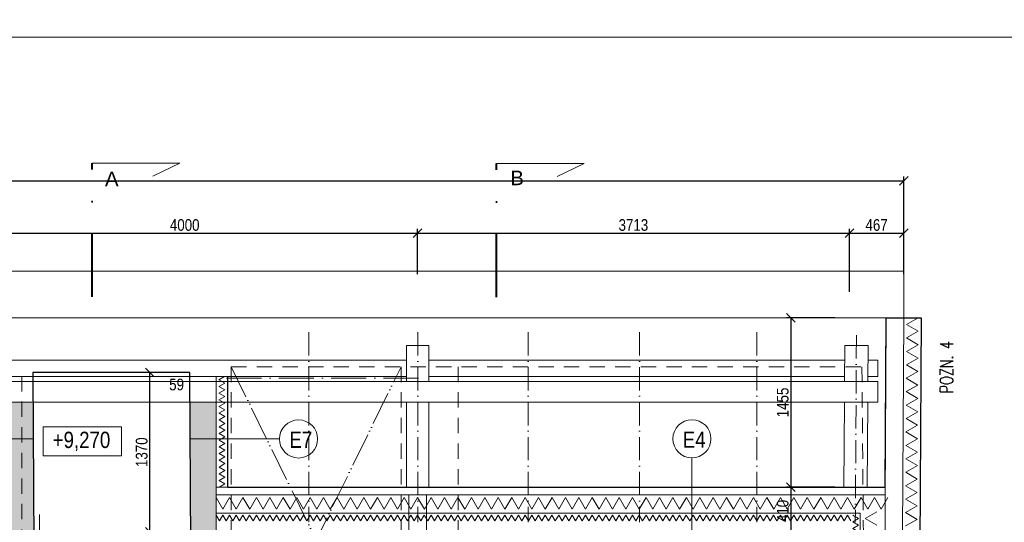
# Model space of a CAD drawing. Header units: millimetres. Extents: x -300958 to -108039, y 30118 to 292543.
# Tile 249 of 256: x -192781 to -184319, y 175337 to 179657. Entities that reach past the tile are written whole.
import ezdxf
from ezdxf.enums import TextEntityAlignment as Align

# ---------------------------------------------------------------- set-up
doc = ezdxf.new("R2010")
doc.units = ezdxf.units.MM
doc.header["$MEASUREMENT"] = 0
for name, pattern in [('ACAD_ISO05W100', [33, 24, -3, 0, -3, 0, -3]), ('ACAD_ISO10W100', [18, 12, -3, 0, -3]), ('CERCHOVANA1', [6, 4, -1, 0, -1]), ('DGN Style 2', [879.857395, 527.914437, -351.942958]), ('DGN Style 4', [1094.119168, 546.717885, -273.358943, 0.683397, -273.358943])]:
    doc.linetypes.add(name, pattern=pattern)
doc.layers.get('0').update_dxf_attribs({"lineweight": 13})
doc.layers.get('Defpoints').update_dxf_attribs({"color": 3, "lineweight": 13})
for name, color, linetype, lineweight in [('A_Krokev', 134, 'CERCHOVANA1', 9), ('A_Pozednice', 102, 'Continuous', 9), ('A_Vazné trámy', 52, 'Continuous', 9), ('A_Vodorovné prvky krovu', 133, 'Continuous', 9), ('dims', 7, 'Continuous', 9), ('legenda', 7, 'Continuous', 13), ('Materiály', 1, 'Continuous', 13), ('navrh', 1, 'Continuous', 9), ('OCEL', 7, 'Continuous', 13), ('RAMECEK', 7, 'Continuous', 0), ('rez', 7, 'Continuous', 13), ('schody', 7, 'Continuous', 13), ('tenka', 7, 'Continuous', 13), ('výškové kóty', 7, 'Continuous', 13), ('walls', 7, 'Continuous', 13), ('walls pod', 7, 'Continuous', 13)]:
    doc.layers.add(name, color=color, linetype=linetype, lineweight=lineweight)
doc.styles.add('GENERATED_STYLE_8', font='arial.ttf')
doc.styles.add('STYLE-0', font='ARIALN.TTF')
doc.styles.add('Style-Arial', font='arial.ttf')
doc.dimstyles.new('arch', dxfattribs={"dimscale": 50, "dimtxt": 2.5, "dimasz": 2.5, "dimexe": 1.25, "dimexo": 0.9, "dimtad": 1, "dimdec": 0, "dimtxsty": 'STYLE-0', "dimblk": 'ARCHTICK', "dimcen": 2.5, "dimadec": 0, "dimazin": 0, "dimtfac": 1, "dimtdec": 0, "dimtmove": 2, "dimatfit": 3, "dimldrblk": 'ARCHTICK', "dimfxl": 0, "dimarcsym": 0})
pattern_1 = [(45, (31500, 0), (4e-15, 44.1941738), [31.25, -31.25])]

# ---------------------------------------------------------------- blocks, each defined once
blk = doc.blocks.new('*U49')
at = {"layer": 'RAMECEK', "linetype": 'Continuous', "lineweight": 0, "flags": 128}
blk.add_lwpolyline([(-15750, -11137.5), (15750, -11137.5), (15750, 11137.5), (-15750, 11137.5)], close=True, dxfattribs=at)
blk = doc.blocks.new('*U7')
at = {"layer": 'rez', "linetype": 'DGN Style 4', "lineweight": 40}
blk.add_line((-376.1, 573.9), (-376.1, -573.9), dxfattribs=at)
at = {"layer": 'rez', "linetype": 'Continuous', "lineweight": 0, "flags": 128}
blk.add_lwpolyline([(-376.1, -573.9), (376.1, -573.9), (146.2, -463.7)], dxfattribs=at)
blk = doc.blocks.new('_ArchTick')
at = {"color": 0, "linetype": 'ByBlock', "flags": 128}
blk.add_lwpolyline([(-0.5, -0.5), (0.5, 0.5)], dxfattribs=at)
blk = doc.blocks.new('*D2553')
at = {"layer": 'Defpoints', "color": 0, "linetype": 'Continuous'}
for p in [(-185182.6, 178272.7), (-201632.6, 177495), (-185182.6, 177495)]:
    blk.add_point(p, dxfattribs=at)
at = {"layer": 'dims', "color": 0, "linetype": 'Continuous', "lineweight": -2}
for p, q in [((-201632.6, 177570), (-201632.6, 178310.2)), ((-185182.6, 177570), (-185182.6, 178310.2)), ((-201632.6, 178272.7), (-185182.6, 178272.7))]:
    blk.add_line(p, q, dxfattribs=at)
at = {"layer": 'dims', "color": 0, "linetype": 'Continuous', "lineweight": -2, "xscale": 75, "yscale": 75, "zscale": 75, "rotation": 180}
blk.add_blockref('_ArchTick', (-201632.6, 178272.7), dxfattribs=at)
at = {"layer": 'dims', "color": 0, "linetype": 'Continuous', "lineweight": -2, "xscale": 75, "yscale": 75, "zscale": 75}
blk.add_blockref('_ArchTick', (-185182.6, 178272.7), dxfattribs=at)
at = {"layer": 'dims', "color": 0, "linetype": 'Continuous', "insert": (-193407.6, 178342.5), "char_height": 100, "attachment_point": 5, "style": 'STYLE-0'}
blk.add_mtext('16450', dxfattribs=at)
blk = doc.blocks.new('*D2557')
at = {"layer": 'Defpoints', "color": 0, "linetype": 'Continuous'}
for p in [(-189362.6, 177822.6), (-193362.6, 177395), (-189362.6, 177395)]:
    blk.add_point(p, dxfattribs=at)
at = {"layer": 'dims', "color": 0, "linetype": 'Continuous', "lineweight": -2}
for p, q in [((-193362.6, 177470), (-193362.6, 177860.1)), ((-193362.6, 177822.6), (-189362.6, 177822.6)), ((-189362.6, 177470), (-189362.6, 177860.1))]:
    blk.add_line(p, q, dxfattribs=at)
at = {"layer": 'dims', "color": 0, "linetype": 'Continuous', "lineweight": -2, "xscale": 75, "yscale": 75, "zscale": 75, "rotation": 180}
blk.add_blockref('_ArchTick', (-193362.6, 177822.6), dxfattribs=at)
at = {"layer": 'dims', "color": 0, "linetype": 'Continuous', "lineweight": -2, "xscale": 75, "yscale": 75, "zscale": 75}
blk.add_blockref('_ArchTick', (-189362.6, 177822.6), dxfattribs=at)
at = {"layer": 'dims', "color": 0, "linetype": 'Continuous', "insert": (-191362.6, 177892.4), "char_height": 100, "attachment_point": 5, "style": 'STYLE-0'}
blk.add_mtext('4000', dxfattribs=at)
blk = doc.blocks.new('*D2558')
at = {"layer": 'Defpoints', "color": 0, "linetype": 'Continuous'}
for p in [(-185650, 177822.6), (-189362.6, 177395), (-185650, 177243.1)]:
    blk.add_point(p, dxfattribs=at)
at = {"layer": 'dims', "color": 0, "linetype": 'Continuous', "lineweight": -2}
for p, q in [((-189362.6, 177470), (-189362.6, 177860.1)), ((-189362.6, 177822.6), (-185650, 177822.6)), ((-185650, 177318.1), (-185650, 177860.1))]:
    blk.add_line(p, q, dxfattribs=at)
at = {"layer": 'dims', "color": 0, "linetype": 'Continuous', "lineweight": -2, "xscale": 75, "yscale": 75, "zscale": 75, "rotation": 180}
blk.add_blockref('_ArchTick', (-189362.6, 177822.6), dxfattribs=at)
at = {"layer": 'dims', "color": 0, "linetype": 'Continuous', "lineweight": -2, "xscale": 75, "yscale": 75, "zscale": 75}
blk.add_blockref('_ArchTick', (-185650, 177822.6), dxfattribs=at)
at = {"layer": 'dims', "color": 0, "linetype": 'Continuous', "insert": (-187506.3, 177892.4), "char_height": 100, "attachment_point": 5, "style": 'STYLE-0'}
blk.add_mtext('3713', dxfattribs=at)
blk = doc.blocks.new('*D2559')
at = {"layer": 'Defpoints', "color": 0, "linetype": 'Continuous'}
for p in [(-185182.6, 177822.6), (-185182.6, 177395), (-185650, 177243.1)]:
    blk.add_point(p, dxfattribs=at)
at = {"layer": 'dims', "color": 0, "linetype": 'Continuous', "lineweight": -2}
for p, q in [((-185650, 177318.1), (-185650, 177860.1)), ((-185650, 177822.6), (-185182.6, 177822.6)), ((-185182.6, 177470), (-185182.6, 177860.1))]:
    blk.add_line(p, q, dxfattribs=at)
at = {"layer": 'dims', "color": 0, "linetype": 'Continuous', "lineweight": -2, "xscale": 75, "yscale": 75, "zscale": 75, "rotation": 180}
blk.add_blockref('_ArchTick', (-185650, 177822.6), dxfattribs=at)
at = {"layer": 'dims', "color": 0, "linetype": 'Continuous', "lineweight": -2, "xscale": 75, "yscale": 75, "zscale": 75}
blk.add_blockref('_ArchTick', (-185182.6, 177822.6), dxfattribs=at)
at = {"layer": 'dims', "color": 0, "linetype": 'Continuous', "insert": (-185416.3, 177892.4), "char_height": 100, "attachment_point": 5, "style": 'STYLE-0'}
blk.add_mtext('467', dxfattribs=at)
blk = doc.blocks.new('*D2275')
at = {"layer": 'Defpoints', "color": 0, "linetype": 'Continuous'}
for p in [(-191662.1, 176625), (-191402.6, 176625), (-191310.9, 175255)]:
    blk.add_point(p, dxfattribs=at)
at = {"layer": 'dims', "color": 0, "linetype": 'Continuous', "lineweight": -2}
for p, q in [((-191477.6, 176625), (-191699.6, 176625)), ((-191662.1, 175255), (-191662.1, 176625)), ((-191385.9, 175255), (-191699.6, 175255))]:
    blk.add_line(p, q, dxfattribs=at)
at = {"layer": 'dims', "color": 0, "linetype": 'Continuous', "lineweight": -2, "xscale": 75, "yscale": 75, "zscale": 75}
for p, rotation in [((-191662.1, 176625), 90), ((-191662.1, 175255), 270)]:
    blk.add_blockref('_ArchTick', p, dxfattribs=dict(at, rotation=rotation))
at = {"layer": 'dims', "color": 0, "linetype": 'Continuous', "insert": (-191731.9, 175940), "char_height": 100, "attachment_point": 5, "rotation": 90, "style": 'STYLE-0'}
blk.add_mtext('1370', dxfattribs=at)
blk = doc.blocks.new('*D2278')
at = {"layer": 'Defpoints', "color": 0, "linetype": 'Continuous'}
for p in [(-185698.8, 175640), (-186152.7, 175230), (-185773.8, 175230)]:
    blk.add_point(p, dxfattribs=at)
at = {"layer": 'dims', "color": 0, "linetype": 'Continuous', "lineweight": -2}
for p, q in [((-185773.8, 175640), (-186190.2, 175640)), ((-186152.7, 175640), (-186152.7, 175230)), ((-185848.8, 175230), (-186190.2, 175230))]:
    blk.add_line(p, q, dxfattribs=at)
at = {"layer": 'dims', "color": 0, "linetype": 'Continuous', "lineweight": -2, "xscale": 75, "yscale": 75, "zscale": 75}
for p, rotation in [((-186152.7, 175640), 90), ((-186152.7, 175230), 270)]:
    blk.add_blockref('_ArchTick', p, dxfattribs=dict(at, rotation=rotation))
at = {"layer": 'dims', "color": 0, "linetype": 'Continuous', "insert": (-186222.5, 175435), "char_height": 100, "attachment_point": 5, "rotation": 90, "style": 'STYLE-0'}
blk.add_mtext('410', dxfattribs=at)
blk = doc.blocks.new('*D2279')
at = {"layer": 'Defpoints', "color": 0, "linetype": 'Continuous'}
for p in [(-185698.8, 177095), (-186152.7, 175640), (-185773.8, 175640)]:
    blk.add_point(p, dxfattribs=at)
at = {"layer": 'dims', "color": 0, "linetype": 'Continuous', "lineweight": -2}
for p, q in [((-185773.8, 177095), (-186190.2, 177095)), ((-186152.7, 177095), (-186152.7, 175640)), ((-185848.8, 175640), (-186190.2, 175640))]:
    blk.add_line(p, q, dxfattribs=at)
at = {"layer": 'dims', "color": 0, "linetype": 'Continuous', "lineweight": -2, "xscale": 75, "yscale": 75, "zscale": 75}
for p, rotation in [((-186152.7, 177095), 90), ((-186152.7, 175640), 270)]:
    blk.add_blockref('_ArchTick', p, dxfattribs=dict(at, rotation=rotation))
at = {"layer": 'dims', "color": 0, "linetype": 'Continuous', "insert": (-186222.5, 176367.5), "char_height": 100, "attachment_point": 5, "rotation": 90, "style": 'STYLE-0'}
blk.add_mtext('1455', dxfattribs=at)

msp = doc.modelspace()

# ---------------------------------------------------------------- hatches: boundary and pattern name
at = {"layer": 'Materiály', "linetype": 'Continuous'}
h = msp.add_hatch(dxfattribs=at)
h.set_pattern_fill('DASH', color=256, scale=250, angle=45, style=0)
h.set_pattern_definition(pattern_1)
h.paths.add_polyline_path([(-193460.9, 169112.4), (-193473.5, 169112.4), (-193473.5, 168912.4), (-193455.4, 168912.4), (-193430.1, 168937.4), (-193448.5, 168937.4), (-193448.5, 169087.4), (-193435.3, 169087.4)])
h.paths.add_polyline_path([(-192722.6, 169013), (-193268.5, 169012.5), (-193268.5, 168937.4), (-193430.1, 168937.4), (-193455.4, 168912.4), (-192722.6, 168912.4)])
h.paths.add_polyline_path([(-192507.6, 169945), (-192507.6, 170145), (-192642.6, 170145), (-192642.6, 172120), (-192665.7, 176368.9), (-192865.7, 176368.9), (-192854.1, 174228), (-192727.6, 174228), (-192721.2, 173059.6), (-192842.6, 173059.6), (-192842.6, 171065), (-193592.6, 171065), (-193592.6, 170965), (-192922.6, 170965), (-192922.6, 169112.4), (-193460.9, 169112.4), (-193435.3, 169087.4), (-193268.5, 169087.4), (-193268.5, 169012.5), (-192722.6, 169013), (-192722.6, 169945)])
h.paths.add_polyline_path([(-192900.8, 170711.7), (-192668.6, 170711.7), (-192668.6, 170559.6), (-192900.8, 170559.6)], flags=24)
h = msp.add_hatch(dxfattribs=at)
h.set_pattern_fill('DASH', color=256, scale=250, angle=45, style=0)
h.set_pattern_definition(pattern_1)
h.paths.add_polyline_path([(-189450.3, 172713.2), (-189270.3, 172713.2), (-189270.3, 172563.2), (-189450.3, 172563.2)], flags=16)
h.paths.add_polyline_path([(-189435.3, 170113.8), (-189285.3, 170113.8), (-189285.3, 169993.8), (-189435.3, 169993.8)], flags=16)
edge = h.paths.add_edge_path()
edge.add_line((-191292.6, 171925), (-191292.6, 170145))
edge.add_line((-191292.6, 170145), (-191507.6, 170145))
edge.add_line((-191507.6, 170145), (-191507.6, 169945))
edge.add_line((-191507.6, 169945), (-190422.6, 169945))
edge.add_line((-190422.6, 169945), (-190422.6, 170045))
edge.add_line((-190422.6, 170045), (-191092.6, 170045))
edge.add_line((-191092.6, 170045), (-191092.6, 171645))
edge.add_line((-191092.6, 171645), (-190825.4, 171645))
edge.add_arc((-190822.7, 171615.1), 30, 84.93816, 95.06184, ccw=False)
edge.add_line((-190820.1, 171645), (-190465.1, 171645))
edge.add_arc((-190462.4, 171615.1), 30, 84.93849, 95.06151, ccw=False)
edge.add_line((-190459.8, 171645), (-189472.6, 171645))
edge.add_line((-189472.6, 171645), (-189472.6, 170045))
edge.add_line((-189472.6, 170045), (-189522.6, 170045))
edge.add_line((-189522.6, 170045), (-189522.6, 169945))
edge.add_line((-189522.6, 169945), (-188612.6, 169945))
edge.add_line((-188612.6, 169945), (-188612.6, 170165))
edge.add_line((-188612.6, 170165), (-189252.6, 170165))
edge.add_line((-189252.6, 170165), (-189252.6, 171745))
edge.add_line((-189252.6, 171745), (-191092.6, 171745))
edge.add_line((-191092.6, 171745), (-191092.6, 173545))
edge.add_line((-191092.6, 173545), (-189472.6, 173545))
edge.add_line((-189472.6, 173545), (-189472.6, 172545))
edge.add_line((-189472.6, 172545), (-189252.6, 172545))
edge.add_line((-189252.6, 172545), (-189252.6, 173695))
edge.add_line((-189252.6, 173695), (-191092.6, 173695))
edge.add_line((-191092.6, 173695), (-191092.6, 176368.9))
edge.add_line((-191092.6, 176368.9), (-191317, 176368.9))
edge.add_line((-191317, 176368.9), (-191292.6, 171925))
h.paths.add_polyline_path([(-189270.3, 173308.1), (-189270.3, 173158.1), (-189450.3, 173158.1), (-189450.3, 173308.1)])

# ---------------------------------------------------------------- linework, layer by layer
at = {"layer": 'A_Krokev', "ltscale": 50}
for p, q in [((-190294.6, 176970.5), (-190294.6, 175340)), ((-189360.3, 176970.5), (-189360.3, 175340)), ((-188411.1, 176970.5), (-188411.1, 175340)), ((-187454.2, 176970.5), (-187454.2, 175340)), ((-186444.2, 176970.5), (-186444.2, 175340)), ((-185589.1, 176945), (-185599, 175340))]:
    msp.add_line(p, q, dxfattribs=at)
at = {"layer": 'A_Pozednice', "ltscale": 0.4}
for points in [[(-189455.3, 176730.3), (-193261.7, 176730.3)], [(-189455.3, 176730.3), (-193261.7, 176730.3)], [(-185690.4, 176730.3), (-189265.3, 176730.3)], [(-185491.3, 176590.3), (-185405.1, 176590.3), (-185405.1, 176730.3), (-185490.4, 176730.3)], [(-193261.7, 176590.3), (-189455.3, 176590.3)], [(-193261.7, 176590.3), (-189455.3, 176590.3)], [(-189265.3, 176590.3), (-185691.3, 176590.3)]]:
    msp.add_lwpolyline(points, dxfattribs=at)
at = {"layer": 'A_Vazné trámy', "ltscale": 0.4}
for points in [[(-189455.3, 176548.9), (-189455.3, 176856.3), (-189265.3, 176856.3), (-189265.3, 176548.9)], [(-185691.5, 176548.9), (-185689.7, 176856.3), (-185489.7, 176855.9), (-185491.5, 176548.9)], [(-189455.4, 175640), (-189455.3, 176368.9)], [(-189265.3, 176368.9), (-189265.4, 175640)], [(-185697.1, 175640), (-185692.7, 176368.9)], [(-185492.6, 176368.9), (-185497.1, 175640)]]:
    msp.add_lwpolyline(points, dxfattribs=at)
at = {"layer": 'A_Vodorovné prvky krovu'}
for points in [[(-185405.1, 176548.9), (-201068.5, 176548.9), (-201068.5, 160214.6), (-194934.8, 160214.6), (-194934.8, 161377.8), (-185284.9, 161377.8)], [(-185405.1, 176548.9), (-201068.5, 176548.9), (-201068.5, 160214.6), (-194934.8, 160214.6), (-194934.8, 161377.8), (-185284.9, 161377.8)], [(-185405.1, 176368.9), (-185405.1, 176548.9)], [(-185405.1, 176368.9), (-200888.5, 176368.9), (-200888.5, 160394.6), (-195114.8, 160394.6), (-195114.8, 161557.8), (-185284.9, 161557.8)], [(-185405.1, 176368.9), (-200888.5, 176368.9), (-200888.5, 160394.6), (-195114.8, 160394.6), (-195114.8, 161557.8), (-185284.9, 161557.8)]]:
    msp.add_lwpolyline(points, dxfattribs=at)
at = {"layer": 'legenda', "linetype": 'Continuous'}
for p, q in [((-193650.8, 176053.7), (-192664.2, 176053.7)), ((-190547.8, 176053.7), (-191315.3, 176053.7)), ((-187003.4, 175891.4), (-187003.4, 175230))]:
    msp.add_line(p, q, dxfattribs=at)
at = {"layer": 'legenda', "linetype": 'Continuous', "lineweight": 0}
for centre in [(-190384.1, 176053.7), (-187003.4, 176055.2)]:
    msp.add_circle(centre, 163.8, dxfattribs=at)
at = {"layer": 'Materiály', "linetype": 'Continuous'}
for p, q in [((-191092.6, 175575), (-185341.4, 175575)), ((-191092.6, 175415), (-185556.6, 175415)), ((-185559.7, 174797), (-185556.6, 175415))]:
    msp.add_line(p, q, dxfattribs=at)
at = {"layer": 'Materiály', "linetype": 'Continuous', "flags": 128}
for points in [[(-185168.6, 175305.9), (-185068.2, 175363), (-185167.9, 175421.3), (-185067.5, 175478.4), (-185167.2, 175536.8), (-185066.8, 175593.9), (-185166.5, 175652.3), (-185066.1, 175709.4), (-185165.7, 175767.7), (-185065.4, 175824.8), (-185165, 175883.2), (-185064.7, 175940.3), (-185164.3, 175998.7), (-185064, 176055.8), (-185163.6, 176114.1), (-185063.3, 176171.2), (-185162.9, 176229.6), (-185062.6, 176286.7), (-185162.2, 176345.1), (-185061.8, 176402.2), (-185161.5, 176460.5), (-185061.1, 176517.6), (-185160.8, 176576), (-185060.4, 176633.1), (-185160.1, 176691.5), (-185059.7, 176748.6), (-185159.4, 176806.9), (-185059, 176864.1), (-185158.7, 176922.4), (-185058.3, 176979.5), (-185157.9, 177037.9), (-185057.6, 177095), (-185057.6, 177095)], [(-191068.3, 176274.2), (-191018.3, 176303.1), (-191068.3, 176331.9), (-191018.3, 176360.8), (-191068.3, 176389.7), (-191018.3, 176418.5), (-191068.3, 176447.4), (-191018.3, 176476.3), (-191068.3, 176505.1), (-191018.3, 176534), (-191068.3, 176562.9), (-191020.9, 176590.3)], [(-191067.6, 175639.6), (-191017.6, 175668.4), (-191067.6, 175697.3), (-191017.6, 175726.2), (-191067.6, 175755), (-191017.6, 175783.9), (-191067.6, 175812.8), (-191017.6, 175841.6), (-191067.6, 175870.5), (-191017.6, 175899.4), (-191067.6, 175928.2), (-191017.6, 175957.1), (-191067.6, 175986), (-191017.6, 176014.8), (-191067.6, 176043.7), (-191017.6, 176072.6), (-191067.6, 176101.4), (-191017.6, 176130.3), (-191067.6, 176159.2), (-191017.6, 176188), (-191067.6, 176216.9), (-191017.6, 176245.8), (-191067.6, 176274.6), (-191067.6, 176274.6)], [(-188667.7, 175550), (-188725.5, 175450), (-188783.2, 175550), (-188840.9, 175450), (-188898.7, 175550), (-188956.4, 175450), (-189014.1, 175550), (-189071.9, 175450), (-189129.6, 175550), (-189187.3, 175450), (-189245.1, 175550), (-189302.8, 175450), (-189360.5, 175550), (-189418.3, 175450), (-189476, 175550), (-189533.7, 175450), (-189591.5, 175550), (-189649.2, 175450), (-189707, 175550), (-189764.7, 175450), (-189822.4, 175550), (-189880.2, 175450), (-189937.9, 175550), (-189995.6, 175450), (-190053.4, 175550), (-190111.1, 175450), (-190168.8, 175550), (-190226.6, 175450), (-190284.3, 175550), (-190342, 175450), (-190399.8, 175550), (-190457.5, 175450), (-190515.2, 175550), (-190573, 175450), (-190630.7, 175550), (-190688.4, 175450), (-190746.2, 175550), (-190803.9, 175450), (-190861.7, 175550), (-190919.4, 175450), (-190977.1, 175550), (-191034.9, 175450), (-191092.6, 175550), (-191092.6, 175550)], [(-186242.8, 175550), (-186300.6, 175450), (-186358.3, 175550), (-186416.1, 175450), (-186473.8, 175550), (-186531.5, 175450), (-186589.3, 175550), (-186647, 175450), (-186704.7, 175550), (-186762.5, 175450), (-186820.2, 175550), (-186877.9, 175450), (-186935.7, 175550), (-186993.4, 175450), (-187051.1, 175550), (-187108.9, 175450), (-187166.6, 175550), (-187224.3, 175450), (-187282.1, 175550), (-187339.8, 175450), (-187397.5, 175550), (-187455.3, 175450), (-187513, 175550), (-187570.8, 175450), (-187628.5, 175550), (-187686.2, 175450), (-187744, 175550), (-187801.7, 175450), (-187859.4, 175550), (-187917.2, 175450), (-187974.9, 175550), (-188032.6, 175450), (-188090.4, 175550), (-188148.1, 175450), (-188205.8, 175550), (-188263.6, 175450), (-188321.3, 175550), (-188379, 175450), (-188436.8, 175550), (-188494.5, 175450), (-188552.3, 175550), (-188610, 175450), (-188667.7, 175550), (-188667.7, 175550)], [(-185319.1, 175550), (-185376.8, 175450), (-185434.6, 175550), (-185492.3, 175450), (-185550, 175550), (-185607.8, 175450), (-185665.5, 175550), (-185723.2, 175450), (-185781, 175550), (-185838.7, 175450), (-185896.4, 175550), (-185954.2, 175450), (-186011.9, 175550), (-186069.6, 175450), (-186127.4, 175550), (-186185.1, 175450), (-186242.8, 175550), (-186242.8, 175550)], [(-185413.9, 175312.7), (-185513.9, 175370.5), (-185413.9, 175428.2), (-185413.9, 175428.2)], [(-190486.7, 175350), (-190515.6, 175400), (-190544.5, 175350), (-190573.3, 175400), (-190602.2, 175350), (-190631.1, 175400), (-190659.9, 175350), (-190688.8, 175400), (-190717.7, 175350), (-190746.5, 175400), (-190775.4, 175350), (-190804.3, 175400), (-190833.1, 175350), (-190862, 175400), (-190890.9, 175350), (-190919.7, 175400), (-190948.6, 175350), (-190977.5, 175400), (-191006.3, 175350), (-191035.2, 175400), (-191064.1, 175350), (-191093, 175400), (-191093, 175400), (-191093, 175400)], [(-190486.7, 175350), (-190457.9, 175400), (-190429, 175350), (-190400.1, 175400), (-190371.3, 175350), (-190342.4, 175400), (-190313.5, 175350), (-190284.7, 175400), (-190255.8, 175350), (-190226.9, 175400), (-190198.1, 175350), (-190169.2, 175400), (-190140.3, 175350), (-190111.5, 175400), (-190082.6, 175350), (-190053.7, 175400), (-190024.9, 175350), (-189996, 175400), (-189967.1, 175350), (-189938.3, 175400), (-189909.4, 175350), (-189880.5, 175400), (-189851.6, 175350), (-189851.6, 175350)], [(-189851.6, 175350), (-189822.8, 175400), (-189793.9, 175350), (-189765, 175400), (-189736.2, 175350), (-189707.3, 175400), (-189678.4, 175350), (-189649.6, 175400), (-189620.7, 175350), (-189591.8, 175400), (-189563, 175350), (-189534.1, 175400), (-189505.2, 175350), (-189476.4, 175400), (-189447.5, 175350), (-189418.6, 175400), (-189389.8, 175350), (-189360.9, 175400), (-189332, 175350), (-189303.2, 175400), (-189274.3, 175350), (-189274.3, 175350)], [(-188696.9, 175350), (-188725.8, 175400), (-188754.7, 175350), (-188783.6, 175400), (-188812.4, 175350), (-188841.3, 175400), (-188870.2, 175350), (-188899, 175400), (-188927.9, 175350), (-188956.8, 175400), (-188985.6, 175350), (-189014.5, 175400), (-189043.4, 175350), (-189072.2, 175400), (-189101.1, 175350), (-189130, 175400), (-189158.8, 175350), (-189187.7, 175400), (-189216.6, 175350), (-189245.4, 175400), (-189274.3, 175350), (-189274.3, 175350)], [(-188061.9, 175350), (-188090.7, 175400), (-188119.6, 175350), (-188148.5, 175400), (-188177.3, 175350), (-188206.2, 175400), (-188235.1, 175350), (-188263.9, 175400), (-188292.8, 175350), (-188321.7, 175400), (-188350.5, 175350), (-188379.4, 175400), (-188408.3, 175350), (-188437.1, 175400), (-188466, 175350), (-188494.9, 175400), (-188523.7, 175350), (-188552.6, 175400), (-188581.5, 175350), (-188610.3, 175400), (-188639.2, 175350), (-188668.1, 175400), (-188696.9, 175350), (-188696.9, 175350)], [(-188061.9, 175350), (-188033, 175400), (-188004.1, 175350), (-187975.3, 175400), (-187946.4, 175350), (-187917.5, 175400), (-187888.7, 175350), (-187859.8, 175400), (-187830.9, 175350), (-187802.1, 175400), (-187773.2, 175350), (-187744.3, 175400), (-187715.5, 175350), (-187686.6, 175400), (-187657.7, 175350), (-187628.9, 175400), (-187600, 175350), (-187571.1, 175400), (-187542.2, 175350), (-187513.4, 175400), (-187484.5, 175350), (-187455.6, 175400), (-187426.8, 175350), (-187426.8, 175350)], [(-187426.8, 175350), (-187397.9, 175400), (-187369, 175350), (-187340.2, 175400), (-187311.3, 175350), (-187282.4, 175400), (-187253.6, 175350), (-187224.7, 175400), (-187195.8, 175350), (-187167, 175400), (-187138.1, 175350), (-187109.2, 175400), (-187080.4, 175350), (-187051.5, 175400), (-187022.6, 175350), (-186993.8, 175400), (-186964.9, 175350), (-186936, 175400), (-186907.2, 175350), (-186878.3, 175400), (-186849.4, 175350), (-186849.4, 175350)], [(-186272.1, 175350), (-186300.9, 175400), (-186329.8, 175350), (-186358.7, 175400), (-186387.5, 175350), (-186416.4, 175400), (-186445.3, 175350), (-186474.2, 175400), (-186503, 175350), (-186531.9, 175400), (-186560.8, 175350), (-186589.6, 175400), (-186618.5, 175350), (-186647.4, 175400), (-186676.2, 175350), (-186705.1, 175400), (-186734, 175350), (-186762.8, 175400), (-186791.7, 175350), (-186820.6, 175400), (-186849.4, 175350), (-186849.4, 175350)], [(-185637, 175350), (-185665.9, 175400), (-185694.7, 175350), (-185723.6, 175400), (-185752.5, 175350), (-185781.3, 175400), (-185810.2, 175350), (-185839.1, 175400), (-185867.9, 175350), (-185896.8, 175400), (-185925.7, 175350), (-185954.5, 175400), (-185983.4, 175350), (-186012.3, 175400), (-186041.1, 175350), (-186070, 175400), (-186098.9, 175350), (-186127.7, 175400), (-186156.6, 175350), (-186185.5, 175400), (-186214.3, 175350), (-186243.2, 175400), (-186272.1, 175350), (-186272.1, 175350)], [(-185621.6, 175400.1), (-185571.6, 175371.2), (-185621.6, 175342.4), (-185571.6, 175313.5), (-185621.6, 175284.6), (-185571.6, 175255.8), (-185621.6, 175226.9), (-185571.6, 175198), (-185621.6, 175169.2), (-185571.6, 175140.3), (-185621.6, 175111.4), (-185571.6, 175082.6), (-185621.6, 175053.7), (-185571.6, 175024.8), (-185621.6, 174996), (-185571.6, 174967.1), (-185621.6, 174938.2), (-185571.6, 174909.4), (-185621.6, 174880.5), (-185571.6, 174851.6), (-185621.6, 174822.8), (-185621.6, 174822.8)]]:
    msp.add_lwpolyline(points, dxfattribs=at)
at = {"layer": 'navrh', "linetype": 'Continuous', "lineweight": 30}
for p, q in [((-185182.6, 177095), (-185032.6, 177095)), ((-185032.6, 177095), (-185132.6, 160814.1)), ((-192667.4, 176625), (-192642.6, 172120)), ((-191292.6, 171925), (-191318.5, 176625)), ((-190992.6, 175640), (-190992.6, 176590.3)), ((-190992.6, 175640), (-185341, 175640))]:
    msp.add_line(p, q, dxfattribs=at)
at = {"layer": 'navrh', "linetype": 'ACAD_ISO05W100', "ltscale": 12}
for p, q in [((-190962.6, 173695), (-189502.6, 176675)), ((-190962.6, 176675), (-189502.6, 173695))]:
    msp.add_line(p, q, dxfattribs=at)
at = {"layer": 'OCEL', "linetype": 'ACAD_ISO10W100', "ltscale": 25}
msp.add_line((-189352.6, 176575), (-191112.6, 176575), dxfattribs=at)
at = {"layer": 'schody', "linetype": 'Continuous'}
msp.add_line((-192610.7, 175405), (-192591.8, 171970), dxfattribs=at)
at = {"layer": 'tenka', "linetype": 'ACAD_ISO05W100', "lineweight": 0, "ltscale": 25}
msp.add_line((-185182.6, 177095), (-185182.6, 177495), dxfattribs=at)
at = {"layer": 'tenka', "linetype": 'Continuous'}
for p, q in [((-191092.6, 175230), (-191092.6, 176590.3)), ((-190992.6, 175640), (-191092.6, 175640)), ((-189435.3, 174797), (-189435.3, 175575)), ((-189285.3, 174797), (-189285.3, 175575))]:
    msp.add_line(p, q, dxfattribs=at)
at = {"layer": 'tenka', "linetype": 'Continuous', "lineweight": 0, "flags": 128}
msp.add_lwpolyline([(-185182.6, 177495), (-202032.6, 177495), (-202032.6, 159245), (-193982.6, 159245), (-193982.6, 160415), (-185282.6, 160415)], dxfattribs=at)
at = {"layer": 'tenka', "linetype": 'Continuous', "flags": 128}
msp.add_lwpolyline([(-185182.6, 177095), (-201632.6, 177095), (-201632.6, 159645), (-194382.6, 159645), (-194382.6, 160815), (-185282.6, 160815)], dxfattribs=at)
at = {"layer": 'tenka', "linetype": 'Continuous'}
for points in [[(-185432.2, 173085), (-185430.1, 173432.1), (-185355.1, 173432.1), (-185332.6, 177095), (-185332.6, 177095)], [(-185182.6, 177095), (-185208.2, 172932.6)]]:
    msp.add_lwpolyline(points, dxfattribs=at)
at = {"layer": 'výškové kóty', "linetype": 'Continuous', "lineweight": 0, "flags": 128}
msp.add_lwpolyline([(-192577.6, 176157.1), (-191906.9, 176157.1), (-191906.9, 175907.6), (-192577.6, 175907.6)], close=True, dxfattribs=at)
at = {"layer": 'walls', "linetype": 'Continuous', "lineweight": 30}
for p, q in [((-185341.5, 175640), (-185332.6, 177095)), ((-185332.6, 177095), (-185182.6, 177095)), ((-191318.5, 176625), (-192667.4, 176625))]:
    msp.add_line(p, q, dxfattribs=at)
at = {"layer": 'walls pod', "linetype": 'DGN Style 2', "ltscale": 0.25}
for p, q in [((-190962.6, 176675), (-185542.6, 176675)), ((-190962.6, 176675), (-190962.6, 171815)), ((-189502.6, 176675), (-189502.6, 170465)), ((-189012.6, 176675), (-189012.6, 173435)), ((-185542.6, 176675), (-185512.6, 173435)), ((-192762.6, 176595), (-192762.6, 170465))]:
    msp.add_line(p, q, dxfattribs=at)

# ---------------------------------------------------------------- block references
at = {"layer": 'RAMECEK', "linetype": 'Continuous', "lineweight": 0}
for p in [(-189482.6, 190645), (-189482.6, 168370)]:
    msp.add_blockref('*U49', p, dxfattribs=at)
at = {"layer": 'rez', "linetype": 'DGN Style 4', "lineweight": 40, "extrusion": (0, 0, -1), "rotation": 180}
for p in [(191781.5, 177849.2), (188306.5, 177847)]:
    msp.add_blockref('*U7', p, dxfattribs=at)

# ---------------------------------------------------------------- texts
at = {"layer": 'legenda', "linetype": 'Continuous', "lineweight": 0, "insert": (-184815.1, 176446.6), "char_height": 112, "attachment_point": 4, "rotation": 90.00116, "line_spacing_factor": 0.768246, "style": 'Style-Arial'}
msp.add_mtext('{\\Fromans|c238;\\W0.7143;POZN. 4}', dxfattribs=at)
at = {"layer": 'legenda', "linetype": 'Continuous', "lineweight": 0, "char_height": 140, "width": 298.375, "attachment_point": 1, "style": 'STYLE-0'}
for s, insert in [('E7', (-190462.8, 176116.5)), ('E4', (-187082.2, 176117.9))]:
    msp.add_mtext(s, dxfattribs=dict(at, insert=insert))
at = {"layer": 'rez', "linetype": 'Continuous', "lineweight": 0, "char_height": 125, "attachment_point": 7, "style": 'GENERATED_STYLE_8'}
for s, insert, width in [('A', (-192047.6, 178226.6), 233.395), ('B', (-188563.9, 178235.1), 289.154)]:
    msp.add_mtext(s, dxfattribs=dict(at, insert=insert, width=width))
at = {"layer": 'schody', "linetype": 'Continuous', "style": 'STYLE-0'}
msp.add_text('59', height=100, dxfattribs=at).set_placement((-191432.4, 176522), align=Align.MIDDLE_CENTER)
at = {"layer": 'výškové kóty', "linetype": 'Continuous', "lineweight": 0, "insert": (-192497.1, 176116.2), "char_height": 140, "width": 1046.843, "attachment_point": 1, "style": 'STYLE-0'}
msp.add_mtext('+9,270', dxfattribs=at)

# ---------------------------------------------------------------- dimensions: what is measured, and where the dimension line sits
at = {"layer": 'dims', "linetype": 'Continuous'}
for base, p1, p2, override, picture, middle in [((-185182.6, 178272.7), (-201632.6, 177495), (-185182.6, 177495), {"dimtxt": 2, "dimasz": 1.5, "dimexe": 0.75, "dimexo": 1.5, "dimgap": 0.375, "dimcen": 0.05}, '*D2553', (-193407.6, 178342.5)), ((-189362.6, 177822.6), (-193362.6, 177395), (-189362.6, 177395), {"dimtxt": 2, "dimasz": 1.5, "dimexe": 0.75, "dimexo": 1.5, "dimgap": 0.375, "dimcen": 0.001}, '*D2557', (-191362.6, 177892.4)), ((-185650, 177822.6), (-189362.6, 177395), (-185650, 177243.1), {"dimtxt": 2, "dimasz": 1.5, "dimexe": 0.75, "dimexo": 1.5, "dimgap": 0.375, "dimcen": 0.001}, '*D2558', (-187506.3, 177892.4)), ((-185182.6, 177822.6), (-185650, 177243.1), (-185182.6, 177395), {"dimtxt": 2, "dimasz": 1.5, "dimexe": 0.75, "dimexo": 1.5, "dimgap": 0.375, "dimcen": 0.001}, '*D2559', (-185416.3, 177892.4))]:
    dim = msp.add_linear_dim(base=base, p1=p1, p2=p2, dimstyle='arch', override=override, dxfattribs=at)
    dim.commit()
    dim.dimension.update_dxf_attribs({"geometry": picture, "text_midpoint": middle})
for base, p1, p2, angle, override, picture, middle in [((-186152.7, 175640), (-185698.8, 177095), (-185773.8, 175640), 270, {"dimtxt": 2, "dimasz": 1.5, "dimexe": 0.75, "dimexo": 1.5, "dimgap": 0.375, "dimcen": 0.05}, '*D2279', (-186222.5, 176367.5)), ((-191662.1, 176625), (-191310.9, 175255), (-191402.6, 176625), 90, {"dimtxt": 2, "dimasz": 1.5, "dimexe": 0.75, "dimexo": 1.5, "dimgap": 0.375, "dimcen": 2e-05}, '*D2275', (-191731.9, 175940)), ((-186152.7, 175230), (-185698.8, 175640), (-185773.8, 175230), 270, {"dimtxt": 2, "dimasz": 1.5, "dimexe": 0.75, "dimexo": 1.5, "dimgap": 0.375, "dimcen": 0.05}, '*D2278', (-186222.5, 175435))]:
    dim = msp.add_linear_dim(base=base, p1=p1, p2=p2, angle=angle, dimstyle='arch', override=override, dxfattribs=at)
    dim.commit()
    dim.dimension.update_dxf_attribs({"geometry": picture, "text_midpoint": middle})

doc.saveas('drawing.dxf')
